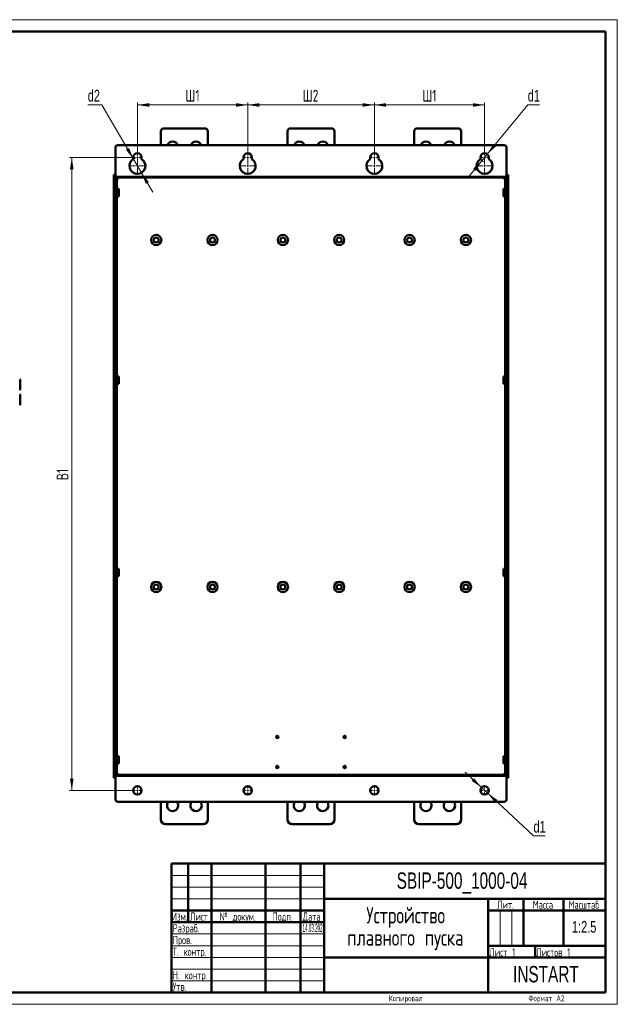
# Model space of a CAD drawing. Header units: millimetres. Extents: x 0 to 594, y 0 to 420.
# Tile 11 of 11: x 339 to 594, y 0 to 420. Entities that reach past the tile are written whole.
import ezdxf

# ---------------------------------------------------------------- set-up
doc = ezdxf.new("R2010")
doc.units = ezdxf.units.MM
doc.layers.add('ОСЕВЫЕ', color=7, linetype='Continuous')
doc.styles.add('SLDTEXTSTYLE0', font='TXT', dxfattribs={"width": 0.7, "bigfont": 'bigfont'})
doc.styles.add('SLDTEXTSTYLE1', font='TXT', dxfattribs={"width": 0.7})
doc.styles.add('SLDTEXTSTYLE2', font='TXT', dxfattribs={"width": 0.597433, "bigfont": 'bigfont'})
doc.styles.add('SLDTEXTSTYLE3', font='TXT', dxfattribs={"width": 0.628357, "bigfont": 'bigfont'})
doc.styles.add('SLDTEXTSTYLE4', font='TXT', dxfattribs={"width": 0.57744, "bigfont": 'bigfont'})
doc.styles.add('SLDTEXTSTYLE5', font='TXT', dxfattribs={"width": 0.326651})
doc.dimstyles.new('SLDDIMSTYLE0', dxfattribs={"dimtxt": 5, "dimasz": 5, "dimexe": 0, "dimexo": 0.0625, "dimgap": 1.25, "dimtad": 2, "dimdec": 1, "dimlfac": 2.5, "dimrnd": 1e-09, "dimzin": 12, "dimdsep": 46, "dimtxsty": 'SLDTEXTSTYLE1', "dimsah": 1, "dimcen": 0.09, "dimadec": 0, "dimazin": 3, "dimtfac": 1, "dimtdec": 3, "dimtofl": 0, "dimtmove": 0, "dimatfit": 3, "dimfxl": 1, "dimfrac": 2, "dimtolj": 1, "dimtzin": 12, "dimarcsym": 0})
doc.dimstyles.new('SLDDIMSTYLE1', dxfattribs={"dimtxt": 5, "dimasz": 5, "dimexe": 0, "dimexo": 0.0625, "dimgap": 1.25, "dimtad": 0, "dimtih": 1, "dimtoh": 1, "dimdec": 1, "dimlfac": 2.5, "dimrnd": 1e-09, "dimzin": 12, "dimdsep": 46, "dimtxsty": 'SLDTEXTSTYLE1', "dimsah": 1, "dimcen": 0, "dimadec": 0, "dimazin": 3, "dimtfac": 1, "dimtdec": 3, "dimtmove": 0, "dimatfit": 3, "dimfxl": 1, "dimfrac": 2, "dimtolj": 1, "dimtzin": 12, "dimarcsym": 0})
doc.dimstyles.new('SLDDIMSTYLE2', dxfattribs={"dimtxt": 5, "dimasz": 5, "dimexe": 0, "dimexo": 0.0625, "dimgap": 1.25, "dimtad": 0, "dimtih": 1, "dimtoh": 1, "dimdec": 1, "dimlfac": 2.5, "dimrnd": 1e-09, "dimzin": 12, "dimdsep": 46, "dimtxsty": 'SLDTEXTSTYLE1', "dimsah": 1, "dimcen": 0, "dimadec": 0, "dimazin": 3, "dimtfac": 1, "dimtdec": 3, "dimtmove": 0, "dimatfit": 3, "dimfxl": 1, "dimfrac": 2, "dimtolj": 1, "dimtzin": 12, "dimarcsym": 0})

# ---------------------------------------------------------------- blocks, each defined once
blk = doc.blocks.new('SW_NOTE_0')
at = {"color": 0, "linetype": 'Continuous', "lineweight": 0, "char_height": 7, "attachment_point": 2, "style": 'SLDTEXTSTYLE0'}
for s, insert in [('Устройство', (21.44, 9)), ('плавного пуска', (21.31, -0.5))]:
    blk.add_mtext(s, dxfattribs=dict(at, insert=insert))
blk = doc.blocks.new('_D_3')
at = {"color": 7, "linetype": 'Continuous', "lineweight": 0}
for p, q in [((387.23, 361.23), (360.44, 361.23)), ((361.44, 361.23), (361.44, 91.23)), ((387.23, 91.23), (360.44, 91.23))]:
    blk.add_line(p, q, dxfattribs=at)
at = {"color": 7, "linetype": 'Continuous', "lineweight": 18}
for points in [[(361.44, 361.23), (360.67, 356.23), (362.2, 356.23)], [(361.44, 91.23), (362.2, 96.23), (360.67, 96.23)]]:
    blk.add_solid(points, dxfattribs=at)
at = {"color": 7, "linetype": 'Continuous', "lineweight": 18, "insert": (354.99, 223.56), "char_height": 5, "attachment_point": 1, "rotation": 90, "style": 'SLDTEXTSTYLE0'}
blk.add_mtext('В1', dxfattribs=at)
blk = doc.blocks.new('_D_4')
at = {"color": 7, "linetype": 'Continuous', "lineweight": 0}
for p, q in [((389.44, 363.44), (389.44, 384.63)), ((389.44, 383.63), (436.44, 383.63)), ((436.44, 363.44), (436.44, 384.63))]:
    blk.add_line(p, q, dxfattribs=at)
at = {"color": 7, "linetype": 'Continuous', "lineweight": 18}
for points in [[(389.44, 383.63), (394.44, 382.86), (394.44, 384.4)], [(436.44, 383.63), (431.44, 384.4), (431.44, 382.86)]]:
    blk.add_solid(points, dxfattribs=at)
at = {"color": 7, "linetype": 'Continuous', "lineweight": 18, "insert": (409.91, 390.08), "char_height": 5, "attachment_point": 1, "style": 'SLDTEXTSTYLE0'}
blk.add_mtext('Ш1', dxfattribs=at)
blk = doc.blocks.new('_D_5')
at = {"color": 7, "linetype": 'Continuous', "lineweight": 0}
for p, q in [((436.44, 363.44), (436.44, 384.63)), ((436.44, 383.63), (490.44, 383.63)), ((490.44, 363.44), (490.44, 384.63))]:
    blk.add_line(p, q, dxfattribs=at)
at = {"color": 7, "linetype": 'Continuous', "lineweight": 18}
for points in [[(436.44, 383.63), (441.44, 382.86), (441.44, 384.4)], [(490.44, 383.63), (485.44, 384.4), (485.44, 382.86)]]:
    blk.add_solid(points, dxfattribs=at)
at = {"color": 7, "linetype": 'Continuous', "lineweight": 18, "insert": (459.88, 390.08), "char_height": 5, "attachment_point": 1, "style": 'SLDTEXTSTYLE0'}
blk.add_mtext('Ш2', dxfattribs=at)
blk = doc.blocks.new('_D_6')
at = {"color": 7, "linetype": 'Continuous', "lineweight": 0}
for p, q in [((490.44, 363.44), (490.44, 384.63)), ((490.44, 383.63), (537.44, 383.63)), ((537.44, 363.44), (537.44, 384.63))]:
    blk.add_line(p, q, dxfattribs=at)
at = {"color": 7, "linetype": 'Continuous', "lineweight": 18}
for points in [[(490.44, 383.63), (495.44, 382.86), (495.44, 384.4)], [(537.44, 383.63), (532.44, 384.4), (532.44, 382.86)]]:
    blk.add_solid(points, dxfattribs=at)
at = {"color": 7, "linetype": 'Continuous', "lineweight": 18, "insert": (510.91, 390.08), "char_height": 5, "attachment_point": 1, "style": 'SLDTEXTSTYLE0'}
blk.add_mtext('Ш1', dxfattribs=at)
blk = doc.blocks.new('_D_7')
at = {"color": 7, "linetype": 'Continuous', "lineweight": 0}
for p, q in [((536.12, 92.46), (529.09, 99.02)), ((536.12, 92.46), (538.75, 90)), ((538.75, 90), (558.28, 71.8)), ((558.28, 71.8), (563.25, 71.8))]:
    blk.add_line(p, q, dxfattribs=at)
at = {"color": 7, "linetype": 'Continuous', "lineweight": 18}
for points in [[(536.12, 92.46), (532.99, 96.43), (531.94, 95.31)], [(538.75, 90), (541.88, 86.03), (542.93, 87.16)]]:
    blk.add_solid(points, dxfattribs=at)
at = {"color": 7, "linetype": 'Continuous', "lineweight": 18, "insert": (558.28, 78.24), "char_height": 5, "attachment_point": 1, "style": 'SLDTEXTSTYLE1'}
blk.add_mtext('d1', dxfattribs=at)
blk = doc.blocks.new('_D_8')
at = {"color": 7, "linetype": 'Continuous', "lineweight": 0}
for p, q in [((538.58, 362.62), (555.82, 383.63)), ((555.82, 383.63), (560.8, 383.63)), ((536.29, 359.84), (538.58, 362.62)), ((536.29, 359.84), (530.19, 352.41))]:
    blk.add_line(p, q, dxfattribs=at)
at = {"color": 7, "linetype": 'Continuous', "lineweight": 18}
blk.add_arc((537.44, 361.23), 1.8, 180.3183, 259.6723, dxfattribs=at)
for points in [[(538.58, 362.62), (542.34, 366), (541.16, 366.98)], [(536.29, 359.84), (532.53, 356.46), (533.72, 355.49)]]:
    blk.add_solid(points, dxfattribs=at)
at = {"color": 7, "linetype": 'Continuous', "lineweight": 18, "insert": (555.82, 390.08), "char_height": 5, "attachment_point": 1, "style": 'SLDTEXTSTYLE1'}
blk.add_mtext('d1', dxfattribs=at)
blk = doc.blocks.new('_D_9')
at = {"color": 7, "linetype": 'Continuous', "lineweight": 0}
for p, q in [((374.28, 383.63), (368.24, 383.63)), ((387.72, 360.57), (374.28, 383.63)), ((391.15, 354.69), (387.72, 360.57)), ((391.15, 354.69), (395.99, 346.39))]:
    blk.add_line(p, q, dxfattribs=at)
at = {"color": 7, "linetype": 'Continuous', "lineweight": 18}
blk.add_arc((389.44, 357.63), 3.4, 103.8421, 121.7972, dxfattribs=at)
for points in [[(387.72, 360.57), (385.87, 365.28), (384.54, 364.5)], [(391.15, 354.69), (393, 349.99), (394.33, 350.76)]]:
    blk.add_solid(points, dxfattribs=at)
at = {"color": 7, "linetype": 'Continuous', "lineweight": 18, "insert": (368.24, 390.08), "char_height": 5, "attachment_point": 1, "style": 'SLDTEXTSTYLE1'}
blk.add_mtext('d2', dxfattribs=at)
blk = doc.blocks.new('SW_CENTERMARKSYMBOL_12')
at = {"color": 0, "linetype": 'Continuous', "lineweight": 18}
for p, q in [((-0.8, 0), (-2.2, 0)), ((0, 0), (-0.4, 0)), ((0, 0.8), (0, 2.2)), ((0, 0), (0, 0.4)), ((0, 0), (0, -0.4)), ((0, 0), (0.4, 0)), ((0.8, 0), (2.2, 0)), ((0, -0.8), (0, -2.2))]:
    blk.add_line(p, q, dxfattribs=at)
blk = doc.blocks.new('SW_CENTERMARKSYMBOL_13')
at = {"color": 0, "linetype": 'Continuous', "lineweight": 18}
for p, q in [((-0.8, 0), (-2.2, 0)), ((0, 0), (-0.4, 0)), ((0, 0.8), (0, 2.2)), ((0, 0), (0, 0.4)), ((0, 0), (0, -0.4)), ((0, 0), (0.4, 0)), ((0.8, 0), (2.2, 0)), ((0, -0.8), (0, -2.2))]:
    blk.add_line(p, q, dxfattribs=at)
blk = doc.blocks.new('SW_CENTERMARKSYMBOL_14')
at = {"color": 0, "linetype": 'Continuous', "lineweight": 18}
for p, q in [((-0.8, 0), (-2.2, 0)), ((0, 0), (-0.4, 0)), ((0, 0.8), (0, 2.2)), ((0, 0), (0, 0.4)), ((0, 0), (0, -0.4)), ((0, 0), (0.4, 0)), ((0.8, 0), (2.2, 0)), ((0, -0.8), (0, -2.2))]:
    blk.add_line(p, q, dxfattribs=at)
blk = doc.blocks.new('SW_CENTERMARKSYMBOL_15')
at = {"color": 0, "linetype": 'Continuous', "lineweight": 18}
for p, q in [((-0.8, 0), (-2.2, 0)), ((0, 0), (-0.4, 0)), ((0, 0.8), (0, 2.2)), ((0, 0), (0, 0.4)), ((0, 0), (0, -0.4)), ((0, 0), (0.4, 0)), ((0.8, 0), (2.2, 0)), ((0, -0.8), (0, -2.2))]:
    blk.add_line(p, q, dxfattribs=at)
blk = doc.blocks.new('SW_CENTERMARKSYMBOL_16')
at = {"color": 0, "linetype": 'Continuous', "lineweight": 18}
for p, q in [((-0.8, 0), (-2.2, 0)), ((0, 0), (-0.4, 0)), ((0, 0.8), (0, 2.2)), ((0, 0), (0, 0.4)), ((0, 0), (0, -0.4)), ((0, 0), (0.4, 0)), ((0.8, 0), (2.2, 0)), ((0, -0.8), (0, -2.2))]:
    blk.add_line(p, q, dxfattribs=at)
blk = doc.blocks.new('SW_CENTERMARKSYMBOL_17')
at = {"color": 0, "linetype": 'Continuous', "lineweight": 18}
for p, q in [((-0.8, 0), (-3.8, 0)), ((0, 0), (-0.4, 0)), ((0, 0.8), (0, 3.8)), ((0, 0), (0, 0.4)), ((0, 0), (0, -0.4)), ((0, 0), (0.4, 0)), ((0.8, 0), (3.8, 0)), ((0, -0.8), (0, -3.8))]:
    blk.add_line(p, q, dxfattribs=at)
blk = doc.blocks.new('SW_CENTERMARKSYMBOL_18')
at = {"color": 0, "linetype": 'Continuous', "lineweight": 18}
for p, q in [((-0.8, 0), (-2.2, 0)), ((0, 0), (-0.4, 0)), ((0, 0.8), (0, 2.2)), ((0, 0), (0, 0.4)), ((0, 0), (0, -0.4)), ((0, 0), (0.4, 0)), ((0.8, 0), (2.2, 0)), ((0, -0.8), (0, -2.2))]:
    blk.add_line(p, q, dxfattribs=at)
blk = doc.blocks.new('SW_CENTERMARKSYMBOL_19')
at = {"color": 0, "linetype": 'Continuous', "lineweight": 18}
for p, q in [((-0.8, 0), (-3.8, 0)), ((0, 0), (-0.4, 0)), ((0, 0.8), (0, 3.8)), ((0, 0), (0, 0.4)), ((0, 0), (0, -0.4)), ((0, 0), (0.4, 0)), ((0.8, 0), (3.8, 0)), ((0, -0.8), (0, -3.8))]:
    blk.add_line(p, q, dxfattribs=at)
blk = doc.blocks.new('SW_CENTERMARKSYMBOL_20')
at = {"color": 0, "linetype": 'Continuous', "lineweight": 18}
for p, q in [((-0.8, 0), (-2.2, 0)), ((0, 0), (-0.4, 0)), ((0, 0.8), (0, 2.2)), ((0, 0), (0, 0.4)), ((0, 0), (0, -0.4)), ((0, 0), (0.4, 0)), ((0.8, 0), (2.2, 0)), ((0, -0.8), (0, -2.2))]:
    blk.add_line(p, q, dxfattribs=at)
blk = doc.blocks.new('SW_CENTERMARKSYMBOL_21')
at = {"color": 0, "linetype": 'Continuous', "lineweight": 18}
for p, q in [((-0.8, 0), (-3.8, 0)), ((0, 0), (-0.4, 0)), ((0, 0.8), (0, 3.8)), ((0, 0), (0, 0.4)), ((0, 0), (0, -0.4)), ((0, 0), (0.4, 0)), ((0.8, 0), (3.8, 0)), ((0, -0.8), (0, -3.8))]:
    blk.add_line(p, q, dxfattribs=at)
blk = doc.blocks.new('SW_CENTERMARKSYMBOL_22')
at = {"color": 0, "linetype": 'Continuous', "lineweight": 18}
for p, q in [((-0.8, 0), (-2.2, 0)), ((0, 0), (-0.4, 0)), ((0, 0.8), (0, 2.2)), ((0, 0), (0, 0.4)), ((0, 0), (0, -0.4)), ((0, 0), (0.4, 0)), ((0.8, 0), (2.2, 0)), ((0, -0.8), (0, -2.2))]:
    blk.add_line(p, q, dxfattribs=at)
blk = doc.blocks.new('SW_CENTERMARKSYMBOL_23')
at = {"color": 0, "linetype": 'Continuous', "lineweight": 18}
for p, q in [((-0.8, 0), (-3.8, 0)), ((0, 0), (-0.4, 0)), ((0, 0.8), (0, 3.8)), ((0, 0), (0, 0.4)), ((0, 0), (0, -0.4)), ((0, 0), (0.4, 0)), ((0.8, 0), (3.8, 0)), ((0, -0.8), (0, -3.8))]:
    blk.add_line(p, q, dxfattribs=at)

msp = doc.modelspace()

# ---------------------------------------------------------------- linework, layer by layer
at = {"color": 7, "linetype": 'Continuous', "lineweight": 50}
for p, q in [((589, 415), (20, 415)), ((589, 5), (589, 415)), ((399.435, 372.431), (399.435, 366.431)), ((418.235, 373.631), (400.635, 373.631)), ((419.435, 366.431), (419.435, 372.431)), ((453.435, 372.431), (453.435, 366.431)), ((472.235, 373.631), (454.635, 373.631)), ((473.435, 366.431), (473.435, 372.431)), ((507.435, 372.431), (507.435, 366.431)), ((526.235, 373.631), (508.635, 373.631)), ((527.435, 366.431), (527.435, 372.431)), ((380.035, 365.431), (380.035, 353.231)), ((545.835, 366.431), (381.035, 366.431)), ((546.835, 353.231), (546.835, 365.431)), ((387.635, 360.516), (387.635, 361.231)), ((391.235, 361.231), (391.235, 360.516)), ((434.635, 360.516), (434.635, 361.231)), ((438.235, 361.231), (438.235, 360.516)), ((488.635, 360.516), (488.635, 361.231)), ((492.235, 361.231), (492.235, 360.516)), ((535.635, 360.516), (535.635, 361.231)), ((539.235, 361.231), (539.235, 360.516)), ((379.435, 353.831), (380.035, 353.831)), ((379.435, 353.831), (379.435, 96.631)), ((380.035, 96.631), (380.035, 353.831)), ((547.435, 353.831), (546.835, 353.831)), ((546.835, 353.831), (546.835, 96.631)), ((547.435, 96.631), (547.435, 353.831)), ((546.835, 352.631), (380.035, 352.631)), ((380.935, 352.131), (380.035, 352.131)), ((380.035, 351.831), (380.035, 98.631)), ((380.035, 351.831), (380.635, 351.831)), ((380.635, 352.131), (380.635, 351.831)), ((380.635, 351.831), (380.635, 98.631)), ((380.635, 351.831), (380.935, 351.831)), ((380.935, 351.831), (380.935, 352.131)), ((546.835, 352.131), (545.935, 352.131)), ((545.935, 352.131), (545.935, 351.831)), ((545.935, 351.831), (546.235, 351.831)), ((546.235, 351.831), (546.235, 352.131)), ((546.235, 98.631), (546.235, 351.831)), ((546.835, 351.831), (546.235, 351.831)), ((546.835, 98.631), (546.835, 351.831)), ((381.435, 347.811), (380.635, 347.811)), ((380.635, 344.651), (381.435, 344.651)), ((381.435, 344.651), (381.435, 347.811)), ((546.235, 347.811), (545.435, 347.811)), ((545.435, 347.811), (545.435, 346.231)), ((545.435, 346.231), (545.435, 344.651)), ((545.435, 344.651), (546.235, 344.651)), ((339.434, 264.671), (339.474, 264.671)), ((381.435, 267.811), (380.635, 267.811)), ((380.635, 264.651), (381.435, 264.651)), ((381.435, 264.651), (381.435, 267.811)), ((546.235, 267.811), (545.435, 267.811)), ((545.435, 267.811), (545.435, 266.231)), ((545.435, 266.231), (545.435, 264.651)), ((545.435, 264.651), (546.235, 264.651)), ((339.434, 263.951), (339.474, 263.951)), ((381.435, 185.811), (380.635, 185.811)), ((381.435, 182.651), (381.435, 185.811)), ((546.235, 185.811), (545.435, 185.811)), ((545.435, 185.811), (545.435, 184.231)), ((380.635, 182.651), (381.435, 182.651)), ((545.435, 184.231), (545.435, 182.651)), ((545.435, 182.651), (546.235, 182.651)), ((381.435, 105.811), (380.635, 105.811)), ((381.435, 102.651), (381.435, 105.811)), ((546.235, 105.811), (545.435, 105.811)), ((545.435, 105.811), (545.435, 104.231)), ((380.635, 102.651), (381.435, 102.651)), ((545.435, 104.231), (545.435, 102.651)), ((545.435, 102.651), (546.235, 102.651)), ((379.435, 96.631), (380.035, 96.631)), ((380.035, 98.631), (380.635, 98.631)), ((380.035, 98.331), (380.935, 98.331)), ((380.035, 97.831), (546.835, 97.831)), ((380.035, 97.231), (380.035, 87.431)), ((380.635, 98.631), (380.635, 98.331)), ((380.935, 98.631), (380.635, 98.631)), ((380.935, 98.331), (380.935, 98.631)), ((545.935, 98.631), (545.935, 98.331)), ((546.235, 98.631), (545.935, 98.631)), ((545.935, 98.331), (546.835, 98.331)), ((546.235, 98.331), (546.235, 98.631)), ((546.835, 98.631), (546.235, 98.631)), ((546.835, 87.431), (546.835, 97.231)), ((547.435, 96.631), (546.835, 96.631)), ((381.035, 86.431), (545.835, 86.431)), ((399.435, 78.831), (399.435, 86.431)), ((419.435, 86.431), (419.435, 78.831)), ((453.435, 78.831), (453.435, 86.431)), ((473.435, 86.431), (473.435, 78.831)), ((507.435, 78.831), (507.435, 86.431)), ((527.435, 86.431), (527.435, 78.831)), ((417.435, 76.831), (401.435, 76.831)), ((471.435, 76.831), (455.435, 76.831)), ((525.435, 76.831), (509.435, 76.831)), ((404, 60), (589, 60)), ((404, 60), (404, 5)), ((411, 35), (411, 60)), ((421, 60), (421, 5)), ((444, 60), (444, 5)), ((459, 60), (459, 5)), ((469, 60), (469, 5)), ((469, 45), (589, 45)), ((539, 45), (539, 5)), ((554, 45), (554, 25)), ((571, 45), (571, 25)), ((404, 40), (469, 40)), ((539, 40), (589, 40)), ((404, 35), (469, 35)), ((539, 25), (589, 25)), ((559, 25), (559, 20)), ((469, 20), (589, 20)), ((20, 5), (589, 5))]:
    msp.add_line(p, q, dxfattribs=at)
at = {"color": 9, "linetype": 'Continuous', "lineweight": 18}
for p, q in [((546.835, 353.231), (380.035, 353.231)), ((380.035, 97.231), (546.835, 97.231))]:
    msp.add_line(p, q, dxfattribs=at)
at = {"color": 7, "linetype": 'Continuous', "lineweight": 18}
for p, q in [((404, 55), (469, 55)), ((404, 50), (469, 50)), ((404, 45), (469, 45)), ((544, 40), (544, 25)), ((549, 40), (549, 25)), ((404, 30), (469, 30)), ((404, 25), (469, 25)), ((404, 20), (469, 20)), ((404, 15), (469, 15)), ((404, 10), (469, 10))]:
    msp.add_line(p, q, dxfattribs=at)
at = {"color": 7, "linetype": 'Continuous', "lineweight": 50}
for centre, radius in [((397.435, 326.031), 2.2), ((421.435, 326.031), 2.2), ((451.435, 326.031), 2.2), ((475.435, 326.031), 2.2), ((505.435, 326.031), 2.2), ((529.435, 326.031), 2.2), ((397.435, 326.031), 1.04), ((421.435, 326.031), 1.04), ((451.435, 326.031), 1.04), ((475.435, 326.031), 1.04), ((505.435, 326.031), 1.04), ((529.435, 326.031), 1.04), ((397.435, 178.031), 2.2), ((397.435, 178.031), 1.04), ((421.435, 178.031), 2.2), ((421.435, 178.031), 1.04), ((451.435, 178.031), 2.2), ((451.435, 178.031), 1.04), ((475.435, 178.031), 2.2), ((475.435, 178.031), 1.04), ((505.435, 178.031), 2.2), ((505.435, 178.031), 1.04), ((529.435, 178.031), 2.2), ((529.435, 178.031), 1.04), ((449.035, 114.031), 0.5), ((477.835, 114.031), 0.5), ((449.035, 101.231), 0.5), ((477.835, 101.231), 0.5), ((389.435, 91.231), 1.8), ((436.435, 91.231), 1.8), ((490.435, 91.231), 1.8), ((537.435, 91.231), 1.8)]:
    msp.add_circle(centre, radius, dxfattribs=at)
for centre, radius, start, end in [((400.635, 372.431), 1.2, 90, 180), ((418.235, 372.431), 1.2, 0, 90), ((454.635, 372.431), 1.2, 90, 180), ((472.235, 372.431), 1.2, 0, 90), ((508.635, 372.431), 1.2, 90, 180), ((526.235, 372.431), 1.2, 0, 90), ((381.035, 365.431), 1, 90, 180), ((404.435, 365.631), 2.4, 19.47122, 160.52878), ((414.435, 365.631), 2.4, 19.47122, 160.52878), ((458.435, 365.631), 2.4, 19.47122, 160.52878), ((468.435, 365.631), 2.4, 19.47122, 160.52878), ((512.435, 365.631), 2.4, 19.47122, 160.52878), ((522.435, 365.631), 2.4, 19.47122, 160.52878), ((545.835, 365.431), 1, 0, 90), ((389.435, 361.231), 1.8, 0, 180), ((436.435, 361.231), 1.8, 0, 180), ((490.435, 361.231), 1.8, 0, 180), ((537.435, 361.231), 1.8, 360, 180), ((389.435, 357.631), 3.4, 121.96572, 58.03428), ((436.435, 357.631), 3.4, 121.96572, 58.03428), ((490.435, 357.631), 3.4, 121.96572, 58.03428), ((537.435, 357.631), 3.4, 121.96572, 58.03428), ((339.234, 266.446), 0.2, 0, 87), ((339.234, 262.257), 0.2, 273, 0), ((339.234, 260.046), 0.2, 0, 87), ((339.234, 255.857), 0.2, 273, 0), ((381.035, 87.431), 1, 180, 270), ((404.435, 84.831), 2.4, 138.18969, 0), ((404.435, 84.831), 2.4, 0, 41.81031), ((414.435, 84.831), 2.4, 138.18969, 0), ((414.435, 84.831), 2.4, 0, 41.81031), ((458.435, 84.831), 2.4, 138.18969, 0), ((458.435, 84.831), 2.4, 0, 41.81031), ((468.435, 84.831), 2.4, 138.18969, 0), ((468.435, 84.831), 2.4, 0, 41.81031), ((512.435, 84.831), 2.4, 138.18969, 0), ((512.435, 84.831), 2.4, 0, 41.81031), ((522.435, 84.831), 2.4, 138.18969, 0), ((522.435, 84.831), 2.4, 0, 41.81031), ((545.835, 87.431), 1, 270, 0), ((401.435, 78.831), 2, 180, 270), ((417.435, 78.831), 2, 270, 0), ((455.435, 78.831), 2, 180, 270), ((471.435, 78.831), 2, 270, 0), ((509.435, 78.831), 2, 180, 270), ((525.435, 78.831), 2, 270, 0)]:
    msp.add_arc(centre, radius, start, end, dxfattribs=at)
for points, knots in [([(339.434, 264.351), (339.434, 264.615), (339.434, 265.02), (339.434, 265.508), (339.434, 265.844), (339.434, 266.114), (339.434, 266.375), (339.434, 266.418), (339.434, 266.446)], [0, 0, 0, 0, 0.2394568, 0.3683607, 0.5, 0.6316393, 0.7605432, 1, 1, 1, 1]), ([(339.434, 262.257), (339.434, 262.285), (339.434, 262.328), (339.434, 262.589), (339.434, 262.859), (339.434, 263.195), (339.434, 263.683), (339.434, 264.088), (339.434, 264.351)], [0, 0, 0, 0, 0.2394568, 0.3683607, 0.5, 0.6316393, 0.7605432, 1, 1, 1, 1]), ([(339.434, 257.951), (339.434, 258.215), (339.434, 258.62), (339.434, 259.108), (339.434, 259.444), (339.434, 259.714), (339.434, 259.975), (339.434, 260.018), (339.434, 260.046)], [0, 0, 0, 0, 0.2394568, 0.3683607, 0.5, 0.6316393, 0.7605432, 1, 1, 1, 1]), ([(339.434, 255.857), (339.434, 255.885), (339.434, 255.928), (339.434, 256.189), (339.434, 256.459), (339.434, 256.795), (339.434, 257.283), (339.434, 257.688), (339.434, 257.951)], [0, 0, 0, 0, 0.2394568, 0.3683607, 0.5, 0.6316393, 0.7605432, 1, 1, 1, 1]), ([(339.474, 258.649), (339.474, 258.674), (339.474, 258.707), (339.474, 258.741), (339.474, 258.75)], [0, 0, 0, 0, 0.7459548, 1, 1, 1, 1])]:
    msp.add_open_spline(points, degree=3, knots=knots, dxfattribs=at)
at = {"layer": 'ОСЕВЫЕ', "lineweight": 18}
for p, q in [((0, 420), (594, 420)), ((594, 420), (594, 0)), ((0, 0), (594, 0))]:
    msp.add_line(p, q, dxfattribs=at)

# ---------------------------------------------------------------- block references
at = {"color": 7, "linetype": 'Continuous', "lineweight": 0}
for name, p in [('SW_CENTERMARKSYMBOL_17', (389.435, 357.631)), ('SW_CENTERMARKSYMBOL_16', (389.435, 361.231)), ('SW_CENTERMARKSYMBOL_19', (436.435, 357.631)), ('SW_CENTERMARKSYMBOL_18', (436.435, 361.231)), ('SW_CENTERMARKSYMBOL_21', (490.435, 357.631)), ('SW_CENTERMARKSYMBOL_20', (490.435, 361.231)), ('SW_CENTERMARKSYMBOL_23', (537.435, 357.631)), ('SW_CENTERMARKSYMBOL_22', (537.435, 361.231)), ('SW_CENTERMARKSYMBOL_12', (389.435, 91.231)), ('SW_CENTERMARKSYMBOL_13', (436.435, 91.231)), ('SW_CENTERMARKSYMBOL_14', (490.435, 91.231)), ('SW_CENTERMARKSYMBOL_15', (537.435, 91.231)), ('SW_NOTE_0', (482.368, 32.484))]:
    msp.add_blockref(name, p, dxfattribs=at)

# ---------------------------------------------------------------- texts
for s, insert, char_height, attachment_point, style in [('SBIP-500_1000-04', (527.827, 56.27), 7, 2, 'SLDTEXTSTYLE1'), ('Лит.', (546.353, 44.234), 3.5, 2, 'SLDTEXTSTYLE0'), ('Масса', (562.306, 44.234), 3.5, 2, 'SLDTEXTSTYLE0'), ('Масштаб', (579.754, 44.234), 3.5, 2, 'SLDTEXTSTYLE0'), ('Изм.', (407.452, 39.178), 3.5, 2, 'SLDTEXTSTYLE4'), ('Лист', (415.656, 39.178), 3.5, 2, 'SLDTEXTSTYLE3'), ('№ докум.', (432.184, 39.178), 3.5, 2, 'SLDTEXTSTYLE0'), ('Подп.', (451.324, 39.178), 3.5, 2, 'SLDTEXTSTYLE0'), ('Дата', (463.689, 39.178), 3.5, 2, 'SLDTEXTSTYLE2'), ('Разраб.', (404.447, 34.178), 3.5, 1, 'SLDTEXTSTYLE0'), ('14.03.2025', (459.858, 34.337), 3.5, 1, 'SLDTEXTSTYLE5'), ('1:2.5', (579.875, 35.542), 5, 2, 'SLDTEXTSTYLE1'), ('Пров.', (404.447, 29.178), 3.5, 1, 'SLDTEXTSTYLE0'), ('Т. контр.', (404.447, 24.178), 3.5, 1, 'SLDTEXTSTYLE0'), ('Лист 1', (539.447, 23.928), 3.5, 1, 'SLDTEXTSTYLE0'), ('Листов 1', (559.447, 23.928), 3.5, 1, 'SLDTEXTSTYLE0'), ('Н. контр.', (404.447, 14.178), 3.5, 1, 'SLDTEXTSTYLE0'), ('INSTART', (563.584, 16.35), 7, 2, 'SLDTEXTSTYLE1'), ('Утв.', (404.447, 9.234), 3.5, 1, 'SLDTEXTSTYLE0'), ('Копировал', (503.804, 3.814), 2.5, 2, 'SLDTEXTSTYLE0'), ('Формат А2', (563.794, 3.814), 2.5, 2, 'SLDTEXTSTYLE0')]:
    msp.add_mtext(s, dxfattribs=dict(at, insert=insert, char_height=char_height, attachment_point=attachment_point, style=style))

# ---------------------------------------------------------------- dimensions: what is measured, and where the dimension line sits
at = {"color": 7, "linetype": 'Continuous', "lineweight": 18}
for p1, p2, text, dimstyle, picture, middle in [((387.723, 360.569), (391.147, 354.694), 'd2', 'SLDDIMSTYLE2', '_D_9', (371.262, 387.447)), ((538.577, 362.623), (536.293, 359.84), 'd1', 'SLDDIMSTYLE1', '_D_8', (558.309, 387.447)), ((538.752, 90.004), (536.119, 92.459), 'd1', 'SLDDIMSTYLE1', '_D_7', (560.766, 75.615))]:
    dim = msp.add_diameter_dim_2p(p1=p1, p2=p2, text=text, dimstyle=dimstyle, override={"dimpost": '<>'}, dxfattribs=at)
    dim.commit()
    dim.dimension.update_dxf_attribs({"geometry": picture, "text_midpoint": middle, "dimtype": 163})
for base, p1, p2, text, picture, middle in [((436.435, 383.631), (389.435, 363.431), (436.435, 363.431), 'Ш1', '_D_4', (412.935, 383.631)), ((490.435, 383.631), (436.435, 363.431), (490.435, 363.431), 'Ш2', '_D_5', (463.435, 383.631)), ((537.435, 383.631), (490.435, 363.431), (537.435, 363.431), 'Ш1', '_D_6', (513.935, 383.631))]:
    dim = msp.add_linear_dim(base=base, p1=p1, p2=p2, text=text, dimstyle='SLDDIMSTYLE0', dxfattribs=at)
    dim.commit()
    dim.dimension.update_dxf_attribs({"geometry": picture, "text_midpoint": middle, "dimtype": 160})
dim = msp.add_linear_dim(base=(361.435, 91.231), p1=(387.235, 361.231), p2=(387.235, 91.231), angle=90, text='В1', dimstyle='SLDDIMSTYLE0', dxfattribs=at)
dim.commit()
dim.dimension.update_dxf_attribs({"geometry": '_D_3', "text_midpoint": (361.435, 226.231), "dimtype": 160})

doc.saveas('drawing.dxf')
